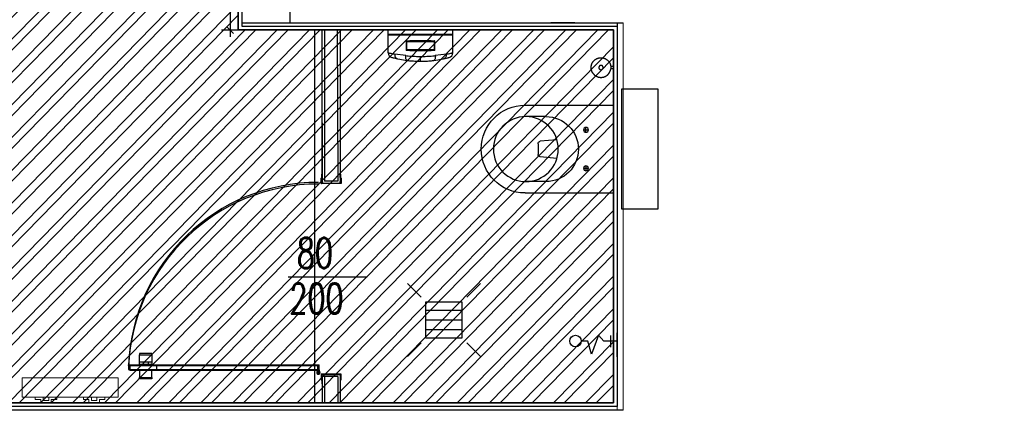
# Model space of a CAD drawing. Header units: centimetres. Extents: x -15121 to 30567, y -60641 to 0.
# Tile 163 of 256: x 7019 to 7428, y -25089 to -24926. Entities that reach past the tile are written whole.
import ezdxf

# ---------------------------------------------------------------- set-up
doc = ezdxf.new("R2010")
doc.units = ezdxf.units.CM
doc.header["$LTSCALE"] = 60
for name, color, linetype in [('A-----SZ', 8, 'Continuous'), ('AIKA NP', 7, 'Continuous'), ('AIKA podłoga wc pod meble', 8, 'Continuous'), ('AIKA sanitariaty', 7, 'Continuous'), ('AIKA sufity podwieszane', 8, 'Continuous'), ('AIKA sufity sanitariaty', 7, 'Continuous'), ('AIKA TYNK', 5, 'Continuous'), ('AIKA widoki wymiarowanie', 7, 'Continuous'), ('AIKA widokowe', 7, 'Continuous'), ('AIKA ŚCIANA', 8, 'Continuous')]:
    doc.layers.add(name, color=color, linetype=linetype)
doc.layers.add('IS_Grzejnik', color=15, linetype='Continuous', lineweight=5)
doc.layers.add('opisy', color=1, linetype='Continuous', lineweight=15)
doc.styles.add('RomanS', font='romans.shx')
doc.styles.add('wymiar', font='txt.shx', dxfattribs={"width": 0.6})
doc.dimstyles.new('Dwudziestka', dxfattribs={"dimtxt": 7, "dimasz": 0.7, "dimexe": 5, "dimexo": 0, "dimgap": 2.5, "dimtad": 1, "dimtoh": 1, "dimdec": 3, "dimrnd": 0.5, "dimdsep": 46, "dimtxsty": 'wymiar', "dimblk": 'znacznik', "dimcen": 0, "dimdle": 5, "dimse1": 1, "dimse2": 1, "dimclrd": 256, "dimclre": 256, "dimclrt": 256, "dimadec": 0, "dimazin": 0, "dimtfac": 0.4, "dimtdec": 3, "dimtix": 1, "dimtofl": 0, "dimtmove": 2, "dimatfit": 3, "dimldrblk": 'znacznik', "dimfxl": 1, "dimtolj": 1, "dimarcsym": 0})

# ---------------------------------------------------------------- blocks, each defined once
blk = doc.blocks.new('*X5919')
at = {"color": 0}
for p, q in [((621.16, -2967.99), (636.16, -2967.99)), ((621.16, -2971.99), (636.16, -2971.99)), ((621.16, -2975.99), (636.16, -2975.99))]:
    blk.add_line(p, q, dxfattribs=at)
blk = doc.blocks.new('toaleta top')
at = {"layer": 'AIKA sanitariaty'}
for p, q in [((-18.25, 39.75), (-18.25, 3)), ((-13.5, 31.08), (-13.5, 39.45)), ((13.5, 31.08), (13.5, 39.45)), ((18.25, 39.75), (18.25, 3)), ((-3.85, 26.52), (-3.22, 33.48)), ((-2.22, 34.39), (2.22, 34.39)), ((3.85, 26.52), (3.22, 33.48)), ((-7, 14.44), (-9, 14.44)), ((-8, 15.44), (-8, 13.44)), ((7, 14.44), (9, 14.44)), ((8, 15.44), (8, 13.44)), ((-18.25, 3), (18.25, 3)), ((25, -0.5), (-25, -0.5)), ((-25, -0.5), (-25, -15.5)), ((25, -15.5), (25, -0.5)), ((-25, -15.5), (25, -15.5))]:
    blk.add_line(p, q, dxfattribs=at)
for centre, radius in [((0, 39.45), 13.5), ((-8, 14.44), 1), ((8, 14.44), 1)]:
    blk.add_circle(centre, radius, dxfattribs=at)
for centre, radius, start, end in [((0, 39.75), 18.25, 0, 180), ((-2.22, 33.39), 1, 90, 174.822), ((2.22, 33.39), 1, 5.178, 90), ((0, 31.08), 13.5, 180, 0)]:
    blk.add_arc(centre, radius, start, end, dxfattribs=at)
blk = doc.blocks.new('sl dozownik papieru rzut')
at = {"layer": 'AIKA sanitariaty'}
for p, q in [((13.4, 0), (-13.4, 0)), ((-13.4, -1.95), (-13.4, 0)), ((13.4, -1.95), (13.4, 0)), ((13.4, -1.95), (-13.4, -1.95)), ((-13.4, -2.05), (13.4, -2.05)), ((-13.4, -9.49), (-13.4, -2.05)), ((-13.35, -2), (13.35, -2)), ((13.4, -9.49), (13.4, -2.05)), ((-6, -4.65), (-6, -8.35)), ((-5.85, -4.5), (-4.39, -4.5)), ((-5.7, -8.05), (-5.7, -4.95)), ((-5.55, -4.8), (5.58, -4.8)), ((4.39, -4.5), (-4.39, -4.5)), ((4.39, -4.5), (5.85, -4.5)), ((5.7, -4.95), (5.7, -8.05)), ((6, -8.35), (6, -4.65)), ((-6.13, -10.69), (-10.73, -10.04)), ((-9.5, -12.01), (-5.51, -12.67)), ((-4.39, -8.5), (-5.85, -8.5)), ((5.55, -8.2), (-5.55, -8.2)), ((-4.39, -8.5), (4.39, -8.5)), ((0, -13), (0, -11)), ((5.85, -8.5), (4.39, -8.5)), ((5.51, -12.67), (9.5, -12.01)), ((10.73, -10.04), (6.13, -10.69))]:
    blk.add_line(p, q, dxfattribs=at)
for centre, radius, start, end in [((-13.35, -1.95), 0.05, 180, 270), ((-13.35, -2.05), 0.05, 90, 180), ((13.35, -1.95), 0.05, 270, 0), ((13.35, -2.05), 0.05, 0, 90), ((-5.85, -4.65), 0.15, 90, 180), ((-5.55, -4.95), 0.15, 90, 180), ((-5.55, -8.05), 0.15, 180, 270), ((5.55, -4.95), 0.15, 0, 90), ((5.55, -8.05), 0.15, 270, 0), ((5.85, -4.65), 0.15, 0, 90), ((-11.4, -9.49), 2, 180, 254.9453), ((-5.85, -8.35), 0.15, 180, 270), ((5.85, -8.35), 0.15, 270, 0), ((11.4, -9.49), 2, 285.0547, 0)]:
    blk.add_arc(centre, radius, start, end, dxfattribs=at)
for points, knots in [([(-13.4, -9.49), (-13.4, -9.49), (-13.32, -9.51), (-12.98, -9.59), (-12.73, -9.64), (-12.12, -9.77), (-11.78, -9.84), (-11.18, -9.96), (-10.96, -10), (-10.73, -10.04)], [719.365815, 719.365815, 719.365815, 719.365815, 741.542046, 741.542046, 763.718271, 763.718271, 782.93566, 782.93566, 792.832229, 792.832229, 792.832229, 792.832229]), ([(-11.92, -11.42), (-11.92, -11.42), (-11.84, -11.45), (-11.55, -11.52), (-11.32, -11.58), (-10.78, -11.72), (-10.47, -11.79), (-9.94, -11.91), (-9.74, -11.96), (-9.53, -12)], [719.365815, 719.365815, 719.365815, 719.365815, 741.542046, 741.542046, 763.718271, 763.718271, 782.93566, 782.93566, 793.101387, 793.101387, 793.101387, 793.101387]), ([(-10.73, -10.04), (-10.73, -10.04), (-10.73, -10.04), (-10.73, -10.05), (-10.73, -10.05), (-10.73, -10.07), (-10.73, -10.07), (-10.73, -10.09), (-10.73, -10.11), (-10.74, -10.14), (-10.74, -10.17), (-10.74, -10.25), (-10.73, -10.3), (-10.73, -10.45), (-10.71, -10.55), (-10.66, -10.85), (-10.59, -11.03), (-10.4, -11.41), (-10.26, -11.59), (-9.92, -11.86), (-9.73, -11.96), (-9.53, -12)], [-0.008999, -0.008999, -0.008999, -0.008999, 0, 0, 0.195131, 0.195131, 0.390205, 0.390205, 0.780355, 0.780355, 1.560665, 1.560665, 3.121408, 3.121408, 6.243965, 6.243965, 12.498055, 12.498055, 20.307105, 20.307105, 28.11533, 28.11533, 28.11533, 28.11533]), ([(-9.53, -12), (-9.53, -12), (-9.52, -12), (-9.52, -12), (-9.51, -12), (-9.51, -12), (-9.5, -12.01), (-9.5, -12.01), (-9.5, -12.01), (-9.5, -12.01)], [125.169211, 125.169211, 125.169211, 125.169211, 125.262842, 125.262842, 125.558179, 125.558179, 125.889339, 125.889339, 126.290447, 126.290447, 126.290447, 126.290447]), ([(-5.51, -12.67), (-5.63, -12.65), (-5.73, -12.58), (-5.92, -12.35), (-6, -12.19), (-6.11, -11.81), (-6.14, -11.61), (-6.17, -11.16), (-6.16, -10.93), (-6.13, -10.69), (-6.13, -10.69), (-6.13, -10.69)], [0, 0, 0, 0, 7.811334, 7.811334, 15.623566, 15.623566, 22.812435, 22.812435, 29.999926, 29.999926, 30.008028, 30.008028, 30.008028, 30.008028]), ([(-6.13, -10.69), (-5.79, -10.72), (-5.45, -10.76), (-4.32, -10.85), (-3.52, -10.9), (-2.07, -10.97), (-1.42, -10.99), (-0.51, -11), (-0.26, -11), (0, -11)], [665.068332, 665.068332, 665.068332, 665.068332, 674.873359, 674.873359, 696.15174, 696.15174, 712.840829, 712.840829, 719.36757, 719.36757, 719.36757, 719.36757]), ([(0, -11), (0.44, -11), (0.87, -11), (1.74, -10.98), (2.17, -10.96), (3.02, -10.93), (3.45, -10.9), (4.28, -10.85), (4.69, -10.82), (5.45, -10.76), (5.79, -10.72), (6.13, -10.69)], [719.36757, 719.36757, 719.36757, 719.36757, 730.491124, 730.491124, 741.614678, 741.614678, 752.738229, 752.738229, 763.861781, 763.861781, 773.666807, 773.666807, 773.666807, 773.666807]), ([(6.13, -10.69), (6.13, -10.69), (6.13, -10.69), (6.13, -10.7), (6.13, -10.7), (6.14, -10.72), (6.14, -10.73), (6.14, -10.75), (6.14, -10.76), (6.14, -10.81), (6.15, -10.84), (6.15, -10.93), (6.16, -10.98), (6.16, -11.16), (6.16, -11.27), (6.14, -11.61), (6.11, -11.81), (6, -12.19), (5.92, -12.35), (5.73, -12.58), (5.63, -12.65), (5.51, -12.67)], [-0.008087, -0.008087, -0.008087, -0.008087, 0, 0, 0.223897, 0.223897, 0.447699, 0.447699, 0.895311, 0.895311, 1.790581, 1.790581, 3.581414, 3.581414, 7.165142, 7.165142, 14.347918, 14.347918, 22.153528, 22.153528, 29.958241, 29.958241, 29.958241, 29.958241]), ([(9.5, -12.01), (9.5, -12.01), (9.5, -12.01), (9.51, -12), (9.51, -12), (9.52, -12), (9.52, -12), (9.53, -12)], [0, 0, 0, 0, 0.4713843, 0.4713843, 0.7522977, 0.7522977, 0.8768388, 0.8768388, 0.8768388, 0.8768388]), ([(10.73, -10.04), (10.73, -10.04), (10.73, -10.04), (10.74, -10.25), (10.73, -10.45), (10.66, -10.85), (10.59, -11.03), (10.4, -11.41), (10.26, -11.59), (9.92, -11.86), (9.73, -11.96), (9.53, -12)], [-0.008936, -0.008936, -0.008936, -0.008936, 0, 0, 6.258249, 6.258249, 12.51788, 12.51788, 20.330205, 20.330205, 28.1424, 28.1424, 28.1424, 28.1424]), ([(9.53, -12), (9.81, -11.94), (10.07, -11.88), (10.69, -11.74), (11, -11.66), (11.38, -11.57), (11.49, -11.54), (11.68, -11.49), (11.75, -11.47), (11.88, -11.44), (11.92, -11.42), (11.92, -11.42)], [645.629, 645.629, 645.629, 645.629, 659.198751, 659.198751, 681.041661, 681.041661, 692.345192, 692.345192, 703.648717, 703.648717, 719.365815, 719.365815, 719.365815, 719.365815]), ([(10.73, -10.04), (11.04, -9.98), (11.33, -9.93), (12.01, -9.8), (12.37, -9.72), (12.8, -9.63), (12.92, -9.6), (13.13, -9.55), (13.21, -9.54), (13.36, -9.5), (13.4, -9.49), (13.4, -9.49)], [645.89816, 645.89816, 645.89816, 645.89816, 659.198751, 659.198751, 681.041661, 681.041661, 692.345192, 692.345192, 703.648717, 703.648717, 719.365815, 719.365815, 719.365815, 719.365815]), ([(-5.51, -12.67), (-5.51, -12.67), (-5.51, -12.67), (-5.5, -12.67), (-5.5, -12.67), (-5.5, -12.67)], [25.154736, 25.154736, 25.154736, 25.154736, 25.2068571, 25.2068571, 25.5412471, 25.5412471, 25.5412471, 25.5412471]), ([(-5.5, -12.67), (-5.18, -12.71), (-4.86, -12.74), (-3.85, -12.84), (-3.14, -12.9), (-1.84, -12.97), (-1.26, -12.99), (-0.45, -13), (-0.23, -13), (0, -13)], [664.576978, 664.576978, 664.576978, 664.576978, 674.873359, 674.873359, 696.15174, 696.15174, 712.840829, 712.840829, 719.36757, 719.36757, 719.36757, 719.36757]), ([(0, -13), (0.39, -13), (0.78, -13), (1.55, -12.98), (1.93, -12.96), (2.69, -12.92), (3.07, -12.9), (3.81, -12.84), (4.17, -12.81), (4.86, -12.74), (5.18, -12.71), (5.5, -12.67)], [719.36757, 719.36757, 719.36757, 719.36757, 730.491124, 730.491124, 741.614678, 741.614678, 752.738229, 752.738229, 763.861781, 763.861781, 774.158161, 774.158161, 774.158161, 774.158161]), ([(5.5, -12.67), (5.5, -12.67), (5.5, -12.67), (5.51, -12.67), (5.51, -12.67), (5.51, -12.67)], [0, 0, 0, 0, 0.3582778, 0.3582778, 0.4217256, 0.4217256, 0.4217256, 0.4217256])]:
    blk.add_open_spline(points, degree=3, knots=knots, dxfattribs=at)
blk = doc.blocks.new('sl szczotka rzut')
at = {"layer": 'AIKA sanitariaty', "transparency": 33554610}
for p, q in [((22238.01, -28535.25), (22238.01, -28534.12)), ((22239.01, -28535.25), (22238.01, -28535.25)), ((22239.01, -28535.25), (22239.01, -28534.12))]:
    blk.add_line(p, q, dxfattribs=at)
for points in [[(22235.26, -28527.56), (22235.16, -28527.72), (22235.07, -28527.86), (22234.99, -28527.98), (22234.93, -28528.09), (22234.88, -28528.19), (22234.83, -28528.29), (22234.79, -28528.37), (22234.76, -28528.45), (22234.73, -28528.52), (22234.7, -28528.6), (22234.67, -28528.67), (22234.65, -28528.73), (22234.62, -28528.8), (22234.6, -28528.87), (22234.58, -28528.93), (22234.56, -28529), (22234.55, -28529.06), (22234.53, -28529.13), (22234.52, -28529.19), (22234.5, -28529.26), (22234.49, -28529.32), (22234.48, -28529.39), (22234.47, -28529.45), (22234.46, -28529.52), (22234.45, -28529.59), (22234.45, -28529.65), (22234.44, -28529.72), (22234.43, -28529.79), (22234.43, -28529.85), (22234.43, -28529.92), (22234.43, -28529.99), (22234.43, -28530.05), (22234.43, -28530.12), (22234.43, -28530.19), (22234.43, -28530.25), (22234.43, -28530.32), (22234.44, -28530.39), (22234.45, -28530.45), (22234.45, -28530.52), (22234.46, -28530.59), (22234.47, -28530.65), (22234.48, -28530.72), (22234.49, -28530.79), (22234.5, -28530.85), (22234.52, -28530.92), (22234.53, -28530.98), (22234.55, -28531.05), (22234.56, -28531.11), (22234.58, -28531.18), (22234.6, -28531.24), (22234.62, -28531.3), (22234.64, -28531.37), (22234.66, -28531.43), (22234.69, -28531.49), (22234.71, -28531.56), (22234.74, -28531.62), (22234.76, -28531.68), (22234.79, -28531.74), (22234.82, -28531.8), (22234.85, -28531.86), (22234.88, -28531.92), (22234.91, -28531.98), (22234.94, -28532.04), (22234.97, -28532.1), (22235.01, -28532.16), (22235.04, -28532.21), (22235.08, -28532.27), (22235.11, -28532.33), (22235.15, -28532.38), (22235.19, -28532.44), (22235.23, -28532.49), (22235.27, -28532.54), (22235.31, -28532.6), (22235.35, -28532.65), (22235.4, -28532.7), (22235.44, -28532.75), (22235.48, -28532.8), (22235.53, -28532.85), (22235.58, -28532.9), (22235.62, -28532.94), (22235.67, -28532.99), (22235.72, -28533.04), (22235.77, -28533.08), (22235.82, -28533.13), (22235.87, -28533.17), (22235.92, -28533.21), (22235.97, -28533.26), (22236.03, -28533.3), (22236.08, -28533.34), (22236.13, -28533.38), (22236.19, -28533.42), (22236.24, -28533.45), (22236.3, -28533.49), (22236.36, -28533.53), (22236.41, -28533.56), (22236.47, -28533.59), (22236.53, -28533.63), (22236.59, -28533.66), (22236.65, -28533.69), (22236.71, -28533.72), (22236.78, -28533.75), (22236.84, -28533.78), (22236.92, -28533.81), (22236.99, -28533.85), (22237.07, -28533.88), (22237.16, -28533.91), (22237.26, -28533.94), (22237.37, -28533.97), (22237.49, -28534.01), (22237.63, -28534.04), (22237.79, -28534.08), (22237.98, -28534.12)], [(22235.26, -28527.56), (22235.39, -28527.42), (22235.5, -28527.29), (22235.6, -28527.19), (22235.69, -28527.1), (22235.78, -28527.02), (22235.85, -28526.95), (22235.92, -28526.89), (22235.99, -28526.84), (22236.06, -28526.79), (22236.12, -28526.74), (22236.18, -28526.7), (22236.24, -28526.66), (22236.3, -28526.62), (22236.35, -28526.58), (22236.41, -28526.55), (22236.47, -28526.51), (22236.53, -28526.48), (22236.59, -28526.45), (22236.65, -28526.42), (22236.71, -28526.39), (22236.77, -28526.36), (22236.83, -28526.33), (22236.89, -28526.3), (22236.95, -28526.28), (22237.01, -28526.25), (22237.07, -28526.23), (22237.14, -28526.2), (22237.2, -28526.18), (22237.26, -28526.16), (22237.33, -28526.14), (22237.39, -28526.12), (22237.46, -28526.1), (22237.52, -28526.09), (22237.59, -28526.07), (22237.65, -28526.06), (22237.72, -28526.04), (22237.78, -28526.03), (22237.85, -28526.02), (22237.91, -28526.01), (22237.98, -28526), (22238.05, -28525.99), (22238.11, -28525.98), (22238.18, -28525.98), (22238.25, -28525.97), (22238.31, -28525.97), (22238.38, -28525.97), (22238.45, -28525.97), (22238.51, -28525.97), (22238.58, -28525.97), (22238.65, -28525.97), (22238.71, -28525.97), (22238.78, -28525.97), (22238.85, -28525.98), (22238.91, -28525.98), (22238.98, -28525.99), (22239.05, -28526), (22239.11, -28526.01), (22239.18, -28526.02), (22239.25, -28526.03), (22239.31, -28526.04), (22239.38, -28526.06), (22239.44, -28526.07), (22239.51, -28526.09), (22239.57, -28526.1), (22239.64, -28526.12), (22239.7, -28526.14), (22239.76, -28526.16), (22239.83, -28526.18), (22239.89, -28526.2), (22239.95, -28526.23), (22240.02, -28526.25), (22240.08, -28526.28), (22240.14, -28526.3), (22240.2, -28526.33), (22240.26, -28526.36), (22240.32, -28526.39), (22240.38, -28526.42), (22240.44, -28526.45), (22240.5, -28526.48), (22240.56, -28526.51), (22240.62, -28526.55), (22240.67, -28526.58), (22240.73, -28526.62), (22240.79, -28526.65), (22240.84, -28526.69), (22240.9, -28526.73), (22240.95, -28526.77), (22241, -28526.81), (22241.06, -28526.85), (22241.11, -28526.89), (22241.16, -28526.94), (22241.21, -28526.98), (22241.26, -28527.02), (22241.31, -28527.07), (22241.36, -28527.12), (22241.41, -28527.16), (22241.45, -28527.21), (22241.5, -28527.26), (22241.54, -28527.31), (22241.59, -28527.36), (22241.63, -28527.41), (22241.67, -28527.46), (22241.72, -28527.51), (22241.76, -28527.56), (22241.8, -28527.62), (22241.84, -28527.67), (22241.88, -28527.73), (22241.91, -28527.78), (22241.95, -28527.84), (22241.99, -28527.89), (22242.02, -28527.95), (22242.05, -28528.01), (22242.09, -28528.07), (22242.12, -28528.13), (22242.15, -28528.19), (22242.18, -28528.25), (22242.21, -28528.31), (22242.24, -28528.37), (22242.27, -28528.43), (22242.29, -28528.49), (22242.32, -28528.55), (22242.34, -28528.61), (22242.36, -28528.68), (22242.39, -28528.74), (22242.41, -28528.8), (22242.43, -28528.87), (22242.45, -28528.93), (22242.46, -28529), (22242.48, -28529.06), (22242.5, -28529.13), (22242.51, -28529.19), (22242.52, -28529.26), (22242.54, -28529.32), (22242.55, -28529.39), (22242.56, -28529.45), (22242.57, -28529.52), (22242.58, -28529.59), (22242.58, -28529.65), (22242.59, -28529.72), (22242.59, -28529.79), (22242.6, -28529.85), (22242.6, -28529.92), (22242.6, -28529.99), (22242.6, -28530.05), (22242.6, -28530.12), (22242.6, -28530.19), (22242.6, -28530.25), (22242.59, -28530.32), (22242.59, -28530.39), (22242.58, -28530.45), (22242.58, -28530.52), (22242.57, -28530.59), (22242.56, -28530.65), (22242.55, -28530.72), (22242.54, -28530.79), (22242.52, -28530.85), (22242.51, -28530.92), (22242.5, -28530.98), (22242.48, -28531.05), (22242.46, -28531.11), (22242.45, -28531.18), (22242.43, -28531.24), (22242.41, -28531.3), (22242.39, -28531.37), (22242.36, -28531.43), (22242.34, -28531.49), (22242.32, -28531.56), (22242.29, -28531.62), (22242.27, -28531.68), (22242.24, -28531.74), (22242.21, -28531.8), (22242.18, -28531.86), (22242.15, -28531.92), (22242.12, -28531.98), (22242.09, -28532.04), (22242.05, -28532.1), (22242.02, -28532.16), (22241.99, -28532.21), (22241.95, -28532.27), (22241.91, -28532.33), (22241.88, -28532.38), (22241.84, -28532.44), (22241.8, -28532.49), (22241.76, -28532.54), (22241.72, -28532.6), (22241.67, -28532.65), (22241.63, -28532.7), (22241.59, -28532.75), (22241.54, -28532.8), (22241.5, -28532.85), (22241.45, -28532.9), (22241.41, -28532.94), (22241.36, -28532.99), (22241.31, -28533.04), (22241.26, -28533.08), (22241.21, -28533.13), (22241.16, -28533.17), (22241.11, -28533.21), (22241.06, -28533.26), (22241, -28533.3), (22240.95, -28533.34), (22240.9, -28533.38), (22240.84, -28533.42), (22240.79, -28533.45), (22240.73, -28533.49), (22240.67, -28533.53), (22240.62, -28533.56), (22240.56, -28533.59), (22240.5, -28533.63), (22240.44, -28533.66), (22240.38, -28533.69), (22240.32, -28533.72), (22240.26, -28533.75), (22240.2, -28533.78), (22240.14, -28533.8), (22240.08, -28533.83), (22240.02, -28533.86), (22239.95, -28533.88), (22239.89, -28533.9), (22239.83, -28533.93), (22239.76, -28533.95), (22239.7, -28533.97), (22239.64, -28533.99), (22239.57, -28534), (22239.51, -28534.02), (22239.44, -28534.04), (22239.38, -28534.05), (22239.32, -28534.06), (22239.27, -28534.07), (22239.22, -28534.09), (22239.17, -28534.09), (22239.13, -28534.1), (22239.1, -28534.11), (22239.07, -28534.11), (22239.05, -28534.11), (22239.03, -28534.12), (22239.01, -28534.12), (22238.99, -28534.12), (22238.97, -28534.12), (22238.94, -28534.12), (22238.9, -28534.13), (22238.86, -28534.13), (22238.81, -28534.13), (22238.75, -28534.13), (22238.69, -28534.14), (22238.62, -28534.14), (22238.55, -28534.14), (22238.47, -28534.14), (22238.39, -28534.14), (22238.31, -28534.13), (22238.23, -28534.13), (22238.16, -28534.13), (22238.1, -28534.12), (22238.04, -28534.12), (22238, -28534.12), (22237.98, -28534.12)]]:
    blk.add_lwpolyline(points, dxfattribs=at)
blk.add_lwpolyline([(22239.38, -28530.29), (22239.39, -28530.27), (22239.39, -28530.26), (22239.39, -28530.24), (22239.39, -28530.23), (22239.4, -28530.21), (22239.4, -28530.2), (22239.4, -28530.19), (22239.4, -28530.17), (22239.41, -28530.16), (22239.41, -28530.14), (22239.41, -28530.13), (22239.41, -28530.11), (22239.41, -28530.1), (22239.41, -28530.08), (22239.41, -28530.07), (22239.41, -28530.05), (22239.41, -28530.04), (22239.41, -28530.02), (22239.41, -28530.01), (22239.41, -28530), (22239.41, -28529.98), (22239.41, -28529.97), (22239.41, -28529.95), (22239.4, -28529.94), (22239.4, -28529.92), (22239.4, -28529.91), (22239.4, -28529.89), (22239.39, -28529.88), (22239.39, -28529.86), (22239.39, -28529.85), (22239.39, -28529.84), (22239.38, -28529.82), (22239.38, -28529.81), (22239.37, -28529.79), (22239.37, -28529.78), (22239.36, -28529.77), (22239.36, -28529.75), (22239.35, -28529.74), (22239.35, -28529.72), (22239.34, -28529.71), (22239.34, -28529.7), (22239.33, -28529.68), (22239.33, -28529.67), (22239.32, -28529.66), (22239.31, -28529.64), (22239.31, -28529.63), (22239.3, -28529.62), (22239.29, -28529.6), (22239.28, -28529.59), (22239.28, -28529.58), (22239.27, -28529.57), (22239.26, -28529.55), (22239.25, -28529.54), (22239.24, -28529.53), (22239.24, -28529.52), (22239.23, -28529.51), (22239.22, -28529.5), (22239.21, -28529.48), (22239.2, -28529.47), (22239.19, -28529.46), (22239.18, -28529.45), (22239.17, -28529.44), (22239.16, -28529.43), (22239.15, -28529.42), (22239.14, -28529.41), (22239.13, -28529.4), (22239.12, -28529.39), (22239.11, -28529.38), (22239.1, -28529.37), (22239.08, -28529.36), (22239.07, -28529.35), (22239.06, -28529.34), (22239.05, -28529.33), (22239.04, -28529.32), (22239.03, -28529.32), (22239.01, -28529.31), (22239, -28529.3), (22238.99, -28529.29), (22238.98, -28529.28), (22238.96, -28529.28), (22238.95, -28529.27), (22238.94, -28529.26), (22238.92, -28529.25), (22238.91, -28529.25), (22238.9, -28529.24), (22238.88, -28529.24), (22238.87, -28529.23), (22238.86, -28529.22), (22238.84, -28529.22), (22238.83, -28529.21), (22238.82, -28529.21), (22238.8, -28529.2), (22238.79, -28529.2), (22238.77, -28529.19), (22238.76, -28529.19), (22238.75, -28529.19), (22238.73, -28529.18), (22238.72, -28529.18), (22238.7, -28529.18), (22238.69, -28529.17), (22238.67, -28529.17), (22238.66, -28529.17), (22238.65, -28529.17), (22238.63, -28529.16), (22238.62, -28529.16), (22238.6, -28529.16), (22238.59, -28529.16), (22238.57, -28529.16), (22238.56, -28529.16), (22238.54, -28529.16), (22238.53, -28529.16), (22238.51, -28529.16), (22238.5, -28529.16), (22238.48, -28529.16), (22238.47, -28529.16), (22238.46, -28529.16), (22238.44, -28529.16), (22238.43, -28529.16), (22238.41, -28529.16), (22238.4, -28529.16), (22238.38, -28529.17), (22238.37, -28529.17), (22238.35, -28529.17), (22238.34, -28529.17), (22238.32, -28529.18), (22238.31, -28529.18), (22238.3, -28529.18), (22238.28, -28529.19), (22238.27, -28529.19), (22238.25, -28529.19), (22238.24, -28529.2), (22238.23, -28529.2), (22238.21, -28529.21), (22238.2, -28529.21), (22238.18, -28529.22), (22238.17, -28529.22), (22238.16, -28529.23), (22238.14, -28529.24), (22238.13, -28529.24), (22238.12, -28529.25), (22238.1, -28529.25), (22238.09, -28529.26), (22238.08, -28529.27), (22238.07, -28529.28), (22238.05, -28529.28), (22238.04, -28529.29), (22238.03, -28529.3), (22238.02, -28529.31), (22238, -28529.32), (22237.99, -28529.32), (22237.98, -28529.33), (22237.97, -28529.34), (22237.96, -28529.35), (22237.94, -28529.36), (22237.93, -28529.37), (22237.92, -28529.38), (22237.91, -28529.39), (22237.9, -28529.4), (22237.89, -28529.41), (22237.88, -28529.42), (22237.87, -28529.43), (22237.86, -28529.44), (22237.85, -28529.45), (22237.84, -28529.46), (22237.83, -28529.47), (22237.82, -28529.48), (22237.81, -28529.5), (22237.8, -28529.51), (22237.79, -28529.52), (22237.78, -28529.53), (22237.78, -28529.54), (22237.77, -28529.55), (22237.76, -28529.57), (22237.75, -28529.58), (22237.74, -28529.59), (22237.74, -28529.6), (22237.73, -28529.62), (22237.72, -28529.63), (22237.72, -28529.64), (22237.71, -28529.66), (22237.7, -28529.67), (22237.7, -28529.68), (22237.69, -28529.7), (22237.68, -28529.71), (22237.68, -28529.72), (22237.67, -28529.74), (22237.67, -28529.75), (22237.66, -28529.77), (22237.66, -28529.78), (22237.65, -28529.79), (22237.65, -28529.81), (22237.65, -28529.82), (22237.64, -28529.84), (22237.64, -28529.85), (22237.64, -28529.86), (22237.63, -28529.88), (22237.63, -28529.89), (22237.63, -28529.91), (22237.63, -28529.92), (22237.62, -28529.94), (22237.62, -28529.95), (22237.62, -28529.97), (22237.62, -28529.98), (22237.62, -28530), (22237.62, -28530.01), (22237.62, -28530.02), (22237.62, -28530.04), (22237.62, -28530.05), (22237.62, -28530.07), (22237.62, -28530.08), (22237.62, -28530.1), (22237.62, -28530.11), (22237.62, -28530.13), (22237.62, -28530.14), (22237.62, -28530.16), (22237.62, -28530.17), (22237.63, -28530.19), (22237.63, -28530.2), (22237.63, -28530.21), (22237.63, -28530.23), (22237.64, -28530.24), (22237.64, -28530.26), (22237.64, -28530.27), (22237.65, -28530.29), (22237.65, -28530.3), (22237.65, -28530.31), (22237.66, -28530.33), (22237.66, -28530.34), (22237.67, -28530.36), (22237.67, -28530.37), (22237.68, -28530.38), (22237.68, -28530.4), (22237.69, -28530.41), (22237.7, -28530.42), (22237.7, -28530.44), (22237.71, -28530.45), (22237.72, -28530.46), (22237.72, -28530.48), (22237.73, -28530.49), (22237.74, -28530.5), (22237.74, -28530.52), (22237.75, -28530.53), (22237.76, -28530.54), (22237.77, -28530.55), (22237.78, -28530.56), (22237.78, -28530.58), (22237.79, -28530.59), (22237.8, -28530.6), (22237.81, -28530.61), (22237.82, -28530.62), (22237.83, -28530.63), (22237.84, -28530.65), (22237.85, -28530.66), (22237.86, -28530.67), (22237.87, -28530.68), (22237.88, -28530.69), (22237.89, -28530.7), (22237.9, -28530.71), (22237.91, -28530.72), (22237.92, -28530.73), (22237.93, -28530.74), (22237.94, -28530.75), (22237.96, -28530.76), (22237.97, -28530.77), (22237.98, -28530.78), (22237.99, -28530.78), (22238, -28530.79), (22238.02, -28530.8), (22238.03, -28530.81), (22238.04, -28530.82), (22238.05, -28530.82), (22238.07, -28530.83), (22238.08, -28530.84), (22238.09, -28530.85), (22238.1, -28530.85), (22238.12, -28530.86), (22238.13, -28530.87), (22238.14, -28530.87), (22238.16, -28530.88), (22238.17, -28530.88), (22238.18, -28530.89), (22238.2, -28530.89), (22238.21, -28530.9), (22238.23, -28530.9), (22238.24, -28530.91), (22238.25, -28530.91), (22238.27, -28530.92), (22238.28, -28530.92), (22238.3, -28530.92), (22238.31, -28530.93), (22238.32, -28530.93), (22238.34, -28530.93), (22238.35, -28530.94), (22238.37, -28530.94), (22238.38, -28530.94), (22238.4, -28530.94), (22238.41, -28530.95), (22238.43, -28530.95), (22238.44, -28530.95), (22238.46, -28530.95), (22238.47, -28530.95), (22238.48, -28530.95), (22238.5, -28530.95), (22238.51, -28530.95), (22238.53, -28530.95), (22238.54, -28530.95), (22238.56, -28530.95), (22238.57, -28530.95), (22238.59, -28530.95), (22238.6, -28530.95), (22238.62, -28530.95), (22238.63, -28530.94), (22238.65, -28530.94), (22238.66, -28530.94), (22238.67, -28530.94), (22238.69, -28530.93), (22238.7, -28530.93), (22238.72, -28530.93), (22238.73, -28530.92), (22238.75, -28530.92), (22238.76, -28530.92), (22238.77, -28530.91), (22238.79, -28530.91), (22238.8, -28530.9), (22238.82, -28530.9), (22238.83, -28530.89), (22238.84, -28530.89), (22238.86, -28530.88), (22238.87, -28530.88), (22238.88, -28530.87), (22238.9, -28530.87), (22238.91, -28530.86), (22238.92, -28530.85), (22238.94, -28530.85), (22238.95, -28530.84), (22238.96, -28530.83), (22238.98, -28530.82), (22238.99, -28530.82), (22239, -28530.81), (22239.01, -28530.8), (22239.03, -28530.79), (22239.04, -28530.78), (22239.05, -28530.78), (22239.06, -28530.77), (22239.07, -28530.76), (22239.08, -28530.75), (22239.1, -28530.74), (22239.11, -28530.73), (22239.12, -28530.72), (22239.13, -28530.71), (22239.14, -28530.7), (22239.15, -28530.69), (22239.16, -28530.68), (22239.17, -28530.67), (22239.18, -28530.66), (22239.19, -28530.65), (22239.2, -28530.63), (22239.21, -28530.62), (22239.22, -28530.61), (22239.23, -28530.6), (22239.24, -28530.59), (22239.24, -28530.58), (22239.25, -28530.56), (22239.26, -28530.55), (22239.27, -28530.54), (22239.28, -28530.53), (22239.28, -28530.52), (22239.29, -28530.5), (22239.3, -28530.49), (22239.31, -28530.48), (22239.31, -28530.46), (22239.32, -28530.45), (22239.33, -28530.44), (22239.33, -28530.42), (22239.34, -28530.41), (22239.34, -28530.4), (22239.35, -28530.38), (22239.35, -28530.37), (22239.36, -28530.36), (22239.36, -28530.34), (22239.37, -28530.33), (22239.37, -28530.31), (22239.38, -28530.3)], close=True, dxfattribs=at)
blk = doc.blocks.new('znacznik')
at = {"color": 0}
for points in [[(-4, 0), (4, 0)], [(0, -5), (0, 5)]]:
    blk.add_lwpolyline(points, dxfattribs=at)
at = {"color": 1}
blk.add_lwpolyline([(-2.12, -2.12), (2.12, 2.12)], dxfattribs=at)
blk = doc.blocks.new('*D6288')
at = {"layer": 'AIKA widoki wymiarowanie', "lineweight": -2, "transparency": 16777216}
blk.add_line((7106.5, -24865.07), (7106.5, -24929.78), dxfattribs=at)
at = {"layer": 'Defpoints', "color": 0, "transparency": 16777216}
for p in [(7128.43, -24864.37), (7106.5, -24930.48), (7109.93, -24930.48)]:
    blk.add_point(p, dxfattribs=at)
at = {"layer": 'AIKA widoki wymiarowanie', "lineweight": -2, "transparency": 16777216, "xscale": 0.7, "yscale": 0.7, "zscale": 0.7}
for p, rotation in [((7106.5, -24864.37), 90), ((7106.5, -24930.48), 270)]:
    blk.add_blockref('znacznik', p, dxfattribs=dict(at, rotation=rotation))
at = {"layer": 'AIKA widoki wymiarowanie', "transparency": 16777216, "insert": (7100.5, -24897.43), "char_height": 7, "attachment_point": 5, "rotation": 90, "style": 'wymiar'}
blk.add_mtext('\\A1;66', dxfattribs=at)

msp = doc.modelspace()

# ---------------------------------------------------------------- hatches: boundary and pattern name
at = {"layer": 'AIKA sufity podwieszane', "transparency": 33554610}
h = msp.add_hatch(dxfattribs=at)
h.set_pattern_fill('ANSI32', color=8, angle=0.6)
h.set_pattern_definition([(45.6, (2171.079, 1566.11), (-6.8053523, 6.6642933), []), (45.6, (2175.569, 1566.157), (-6.8053523, 6.6642933), [])])
h.paths.add_polyline_path([(7128.4286, -24661.4802), (6820.9287, -24661.4899), (6820.9287, -25085.4802), (7265.9286, -25085.4802), (7265.9286, -24930.4802), (7109.9286, -24930.4802), (7109.9286, -24864.3728), (7128.4286, -24864.3728)])

# ---------------------------------------------------------------- linework, layer by layer
at = {"layer": 'A-----SZ'}
for p, q in [((7232.1243, -24927.4802, 324.1381), (7256.1243, -24927.4802, 324.1381)), ((7232.1243, -24927.4802, 324.1381), (7256.1243, -24927.4802, 324.1381)), ((7249.8498, -24927.4802), (7239.8498, -24927.4802)), ((7249.8498, -24927.4802), (7239.8498, -24927.4802))]:
    msp.add_line(p, q, dxfattribs=at)
at = {"layer": 'AIKA NP', "color": 8}
msp.add_lwpolyline([(7131.4286, -24769.4802), (7131.4286, -24865.8728), (7111.4286, -24865.8728), (7111.4286, -24927.4802), (7267.4286, -24927.4802), (7267.4286, -25086.9802)], dxfattribs=at)
at = {"layer": 'AIKA podłoga wc pod meble'}
msp.add_line((7141.7287, -25085.4802), (7141.7287, -24930.4802), dxfattribs=at)
msp.add_line((7141.7287, -25085.4802), (7141.7287, -24930.4802), dxfattribs=at)
msp.add_lwpolyline([(7231.4286, -24641.4802), (7231.4286, -24661.4802), (7146.4286, -24661.4802), (7146.4286, -24672.9802), (7128.4286, -24672.9802), (7128.4286, -24661.4802), (6820.9287, -24661.4802), (6820.9287, -25085.4802), (7265.9286, -25085.4802), (7265.9286, -24930.4802), (7109.9286, -24930.4802), (7109.9286, -24864.3728), (7128.4286, -24864.3728), (7128.4286, -24762.9802), (7146.4286, -24762.9802), (7146.4286, -24900.4802), (7428.4286, -24900.4802), (7428.4286, -24661.4802), (7332.4286, -24661.4802), (7332.4286, -24641.4802)], close=True, dxfattribs=at)
msp.add_lwpolyline([(7231.4286, -24641.4802), (7231.4286, -24661.4802), (7146.4286, -24661.4802), (7146.4286, -24672.9802), (7128.4286, -24672.9802), (7128.4286, -24661.4802), (6820.9287, -24661.4802), (6820.9287, -25085.4802), (7265.9286, -25085.4802), (7265.9286, -24930.4802), (7109.9286, -24930.4802), (7109.9286, -24864.3728), (7128.4286, -24864.3728), (7128.4286, -24762.9802), (7146.4286, -24762.9802), (7146.4286, -24900.4802), (7428.4286, -24900.4802), (7428.4286, -24661.4802), (7332.4286, -24661.4802), (7332.4286, -24641.4802)], close=True, dxfattribs=at)
at = {"layer": 'AIKA sufity sanitariaty', "color": 8}
msp.add_lwpolyline([(6820.9287, -25085.4802), (7265.9286, -25085.4802), (7265.9286, -24930.4802), (7109.9286, -24930.4802), (7109.9286, -24864.3728), (7128.4286, -24864.3728), (7128.4286, -24661.4802), (6820.9287, -24661.4899)], close=True, dxfattribs=at)
at = {"layer": 'AIKA TYNK'}
for p, q in [((7111.4286, -24865.8728), (7111.4286, -24928.9802)), ((7111.4286, -24928.9802), (7267.4286, -24928.9802)), ((7267.4286, -24928.9802), (7267.4286, -25086.9802)), ((7267.4286, -25086.9802), (6819.4287, -25086.9802))]:
    msp.add_line(p, q, dxfattribs=at)
at = {"layer": 'AIKA widokowe'}
for p, q in [((7109.9286, -24864.3728), (7109.9286, -24930.4802)), ((7103.9226, -24930.4802), (7265.9286, -24930.4802)), ((7144.7786, -24992.4802), (7144.7786, -24930.4802)), ((7145.7786, -24930.4802), (7145.7786, -24993.3413)), ((7151.052, -24930.4802), (7151.2786, -24993.3413)), ((7152.2786, -24930.4802), (7152.2786, -24994.2113)), ((7265.9286, -24930.4802), (7265.9286, -25085.4802)), ((7144.7786, -24969.0302), (7144.7786, -24994.2113)), ((7144.6198, -24990.7595), (7144.7002, -24990.3923)), ((7144.8271, -24990.4201), (7144.7523, -24990.7625)), ((7152.3149, -24990.7625), (7152.2401, -24990.4201)), ((7152.3669, -24990.3923), (7152.4473, -24990.7595)), ((7144.3786, -24994.2763), (7144.3786, -24992.0613)), ((7152.6236, -24994.3413), (7144.4436, -24994.3413)), ((7144.5086, -24992.0613), (7144.5086, -24993.6213)), ((7144.5086, -24992.7602), (7144.8786, -24992.7602)), ((7144.8786, -24992.8302), (7144.5086, -24992.8302)), ((7144.5086, -24992.8302), (7144.5086, -24993.3502)), ((7144.5086, -24993.6213), (7144.8786, -24993.6213)), ((7144.8786, -24993.6913), (7144.5086, -24993.6913)), ((7144.5086, -24993.6913), (7144.5086, -24994.2113)), ((7144.5086, -24994.2113), (7152.5586, -24994.2113)), ((7144.6534, -24990.858), (7144.6238, -24990.7946)), ((7144.6586, -24991.7813), (7144.6586, -24990.8813)), ((7144.7523, -24990.7625), (7144.7712, -24990.8029)), ((7144.7886, -24990.8813), (7144.7886, -24991.7813)), ((7144.8786, -24992.7602), (7144.8786, -24992.8302)), ((7144.8786, -24993.6213), (7144.8786, -24993.6913)), ((7151.2786, -24993.3413), (7145.7786, -24993.3413)), ((7152.1886, -24993.6913), (7152.1886, -24993.6213)), ((7152.1886, -24993.6213), (7152.5586, -24993.6213)), ((7152.5586, -24993.6913), (7152.1886, -24993.6913)), ((7152.2786, -24991.7813), (7152.2786, -24990.8813)), ((7152.296, -24990.8029), (7152.3149, -24990.7625)), ((7152.4086, -24990.8813), (7152.4086, -24991.7813)), ((7152.4434, -24990.7946), (7152.4138, -24990.858)), ((7152.5586, -24993.6213), (7152.5586, -24992.0613)), ((7152.5586, -24994.2113), (7152.5586, -24993.6913)), ((7152.6886, -24992.0613), (7152.6886, -24994.2763)), ((7163.4787, -25033.1492), (7130.6584, -25033.1492)), ((7185.9287, -25041.4802), (7180.2919, -25035.8435)), ((7204.9287, -25041.4802), (7210.5654, -25035.8435)), ((7255.2635, -25059.7334), (7252.5501, -25059.7334)), ((7256.771, -25065.156), (7255.2635, -25059.7334)), ((7259.6352, -25057.3234), (7256.771, -25065.156)), ((7261.8964, -25059.7514), (7259.6352, -25057.3234)), ((7267.4286, -25059.7514), (7261.8964, -25059.7514)), ((7264.6452, -25057.4831), (7264.6452, -25062.248)), ((7267.4286, -25066.2669), (7267.4286, -25056.2669)), ((7267.4286, -25066.2669), (7267.4286, -25056.2669)), ((7185.9287, -25060.4802), (7180.2919, -25066.117)), ((7204.9287, -25060.4802), (7210.5654, -25066.117)), ((7073.9536, -25064.9852), (7068.8536, -25064.9852)), ((7068.8536, -25064.9852), (7068.8536, -25065.4852)), ((7073.9536, -25064.9852), (7068.8536, -25064.9852)), ((7068.8536, -25064.9852), (7068.8536, -25065.4852)), ((7068.8536, -25065.4852), (7073.9536, -25065.4852)), ((7068.8536, -25065.4852), (7073.9536, -25065.4852)), ((7068.9036, -25069.9302), (7068.9036, -25065.4852)), ((7068.9036, -25069.9302), (7068.9036, -25065.4852)), ((7073.9036, -25065.4852), (7073.9036, -25069.9302)), ((7073.9036, -25065.4852), (7073.9036, -25069.9302)), ((7073.9536, -25065.4852), (7073.9536, -25064.9852)), ((7073.9536, -25065.4852), (7073.9536, -25064.9852)), ((7143.4036, -25069.7552), (7064.3036, -25069.7552)), ((7143.4036, -25069.7552), (7064.3036, -25069.7552)), ((7143.4036, -25069.7552), (7064.3036, -25069.7552)), ((7064.3036, -25069.7552), (7064.3036, -25071.5552)), ((7064.3036, -25071.5552), (7143.4036, -25071.5552)), ((7064.3036, -25071.5552), (7143.4036, -25071.5552)), ((7064.3036, -25071.5552), (7143.4036, -25071.5552)), ((7064.8036, -25069.9952), (7064.8036, -25071.9752)), ((7064.8036, -25069.9952), (7064.8036, -25071.9752)), ((7064.8686, -25069.9302), (7142.9386, -25069.9302)), ((7064.8686, -25069.9302), (7142.9386, -25069.9302)), ((7142.9386, -25072.0402), (7064.8686, -25072.0402)), ((7142.9386, -25072.0402), (7064.8686, -25072.0402)), ((7073.9036, -25068.5852), (7068.9036, -25068.5852)), ((7073.9036, -25068.5852), (7068.9036, -25068.5852)), ((7073.9036, -25069.4852), (7068.9036, -25069.4852)), ((7073.9036, -25069.4852), (7068.9036, -25069.4852)), ((7068.9036, -25072.0402), (7068.9036, -25074.8852)), ((7068.9036, -25072.0402), (7068.9036, -25074.8852)), ((7070.4036, -25068.5852), (7070.4036, -25069.4852)), ((7070.4036, -25068.5852), (7070.4036, -25069.4852)), ((7072.4036, -25068.5852), (7072.4036, -25069.4852)), ((7072.4036, -25068.5852), (7072.4036, -25069.4852)), ((7073.9036, -25074.8852), (7073.9036, -25072.0402)), ((7073.9036, -25074.8852), (7073.9036, -25072.0402)), ((7075.8386, -25069.9952), (7075.8386, -25071.9752)), ((7075.8386, -25069.9952), (7075.8386, -25071.9752)), ((7142.8036, -25072.3058), (7142.8036, -25072.0402)), ((7142.8036, -25072.0402), (7143.0036, -25072.0402)), ((7142.8036, -25072.3058), (7142.8036, -25072.0402)), ((7142.8036, -25072.0402), (7143.0036, -25072.0402)), ((7143.0036, -25072.2094), (7143.0036, -25069.8302)), ((7143.0036, -25069.8302), (7143.4036, -25069.8302)), ((7143.0036, -25072.2094), (7143.0036, -25069.8302)), ((7143.0036, -25069.8302), (7143.4036, -25069.8302)), ((7143.0036, -25072.0402), (7143.0036, -25069.9302)), ((7143.0036, -25069.9302), (7143.4036, -25069.9302)), ((7143.0036, -25072.0402), (7143.0036, -25069.9302)), ((7143.0036, -25069.9302), (7143.4036, -25069.9302)), ((7143.0036, -25069.9952), (7143.0036, -25071.9752)), ((7143.0036, -25069.9952), (7143.0036, -25071.9752)), ((7143.4036, -25071.5552), (7143.4036, -25069.7552)), ((7143.4036, -25069.8302), (7143.4036, -25071.7102)), ((7143.4036, -25069.8302), (7143.4036, -25071.7102)), ((7143.4036, -25069.9302), (7143.4036, -25072.2094)), ((7143.4036, -25069.9302), (7143.4036, -25072.2094)), ((7143.4036, -25071.7102), (7143.6036, -25071.7102)), ((7143.4036, -25071.7102), (7143.6036, -25071.7102)), ((7143.6036, -25071.7102), (7143.6036, -25072.3058)), ((7143.6036, -25071.7102), (7143.6036, -25072.3058)), ((7068.8536, -25075.3852), (7068.8536, -25074.8852)), ((7068.8536, -25074.8852), (7073.9536, -25074.8852)), ((7068.8536, -25075.3852), (7068.8536, -25074.8852)), ((7068.8536, -25074.8852), (7073.9536, -25074.8852)), ((7073.9536, -25075.3852), (7068.8536, -25075.3852)), ((7073.9536, -25075.3852), (7068.8536, -25075.3852)), ((7073.9536, -25074.8852), (7073.9536, -25075.3852)), ((7073.9536, -25074.8852), (7073.9536, -25075.3852)), ((7144.3786, -25073.5452), (7144.3786, -25075.7602)), ((7144.3786, -25073.5452), (7144.3786, -25075.7602)), ((7146.4136, -25073.4802), (7144.4436, -25073.4802)), ((7152.6236, -25073.4802), (7144.4436, -25073.4802)), ((7144.5086, -25074.1302), (7144.5086, -25073.6102)), ((7144.5086, -25073.6102), (7146.3486, -25073.6102)), ((7144.5086, -25074.1302), (7144.5086, -25073.6102)), ((7144.5086, -25073.6102), (7152.5586, -25073.6102)), ((7144.8786, -25074.1302), (7144.5086, -25074.1302)), ((7144.8786, -25074.1302), (7144.5086, -25074.1302)), ((7144.5086, -25075.7602), (7144.5086, -25074.2002)), ((7144.5086, -25074.2002), (7144.8786, -25074.2002)), ((7144.5086, -25075.7602), (7144.5086, -25074.2002)), ((7144.5086, -25074.2002), (7144.8786, -25074.2002)), ((7144.6586, -25076.0402), (7144.6586, -25076.9402)), ((7144.6586, -25076.0402), (7144.6586, -25076.9402)), ((7146.0786, -25074.4802), (7144.7786, -25074.4802)), ((7144.7786, -25074.4802), (7144.7786, -25084.4802)), ((7144.7786, -25074.4802), (7144.7786, -25085.4802)), ((7144.7886, -25076.9402), (7144.7886, -25076.0402)), ((7144.7886, -25076.9402), (7144.7886, -25076.0402)), ((7144.8786, -25074.2002), (7144.8786, -25074.1302)), ((7144.8786, -25074.2002), (7144.8786, -25074.1302)), ((7145.7786, -25074.4802), (7145.7786, -25085.4802)), ((7151.2786, -25074.4802), (7145.7786, -25074.4802)), ((7151.2786, -25074.4802), (7151.2786, -25085.4802)), ((7152.5586, -25074.1302), (7152.1886, -25074.1302)), ((7152.1886, -25074.1302), (7152.1886, -25074.2002)), ((7152.1886, -25074.2002), (7152.5586, -25074.2002)), ((7152.2786, -25074.4802), (7152.2786, -25085.4802)), ((7152.2786, -25076.0402), (7152.2786, -25076.9402)), ((7152.4086, -25076.9402), (7152.4086, -25076.0402)), ((7152.5586, -25073.6102), (7152.5586, -25074.1302)), ((7152.5586, -25074.2002), (7152.5586, -25075.7602)), ((7152.6886, -25075.7602), (7152.6886, -25073.5452)), ((7144.6198, -25077.062), (7144.7002, -25077.4292)), ((7144.6198, -25077.062), (7144.7002, -25077.4292)), ((7144.6534, -25076.9635), (7144.6238, -25077.0269)), ((7144.6534, -25076.9635), (7144.6238, -25077.0269)), ((7144.7523, -25077.059), (7144.7712, -25077.0186)), ((7144.7523, -25077.059), (7144.7712, -25077.0186)), ((7144.8271, -25077.4015), (7144.7523, -25077.059)), ((7144.8271, -25077.4015), (7144.7523, -25077.059)), ((7152.3149, -25077.059), (7152.2401, -25077.4015)), ((7152.296, -25077.0186), (7152.3149, -25077.059)), ((7152.3669, -25077.4292), (7152.4473, -25077.062)), ((7152.4434, -25077.0269), (7152.4138, -25076.9635)), ((7265.9286, -25085.4802), (6820.9287, -25085.4802))]:
    msp.add_line(p, q, dxfattribs=at)
at = {"layer": 'AIKA widokowe', "extrusion": (0, 0, -1)}
for p, q in [((7143.4036, -25069.7552), (7064.3036, -25069.7552)), ((7064.3036, -25069.7552), (7064.3036, -25071.5552)), ((7064.3036, -25071.5552), (7143.4036, -25071.5552)), ((7143.4036, -25071.5552), (7143.4036, -25069.7552))]:
    msp.add_line(p, q, dxfattribs=at)
at = {"layer": 'AIKA widokowe'}
msp.add_lwpolyline([(7187.9287, -25058.4802), (7187.9287, -25043.4802), (7202.9287, -25043.4802), (7202.9287, -25058.4802)], close=True, dxfattribs=at)
for centre, radius in [((7250.1381, -25059.7334), 2.412), ((7143.2036, -25072.8802), 0.3), ((7143.2036, -25072.8802), 0.3)]:
    msp.add_circle(centre, radius, dxfattribs=at)
for centre, radius, start, end in [((7144.7637, -24990.4062), 0.0649, 347.677573, 167.651061), ((7152.3035, -24990.4062), 0.0649, 12.348939, 192.322427), ((7143.2903, -25072.8663), 79.048, 90.062859, 177.744452), ((7143.2903, -25073.5403), 79.048, 90.062859, 177.744452), ((7144.5186, -24992.0613), 0.14, 90, 180), ((7144.4436, -24993.4152), 0.065, 180, 270), ((7144.4436, -24994.2763), 0.065, 180, 270), ((7144.5186, -24992.0613), 0.01, 90, 180), ((7144.5186, -24991.7813), 0.14, 270, 0), ((7144.5186, -24991.7813), 0.27, 270, 0), ((7144.6736, -24990.7713), 0.055, 167.651061, 205.057615), ((7144.6036, -24990.8813), 0.055, 0, 25.057615), ((7144.6036, -24990.8813), 0.185, 0, 25.057615), ((7152.4636, -24990.8813), 0.185, 154.942385, 180), ((7152.5486, -24991.7813), 0.27, 180, 270), ((7152.4636, -24990.8813), 0.055, 154.942385, 180), ((7152.5486, -24991.7813), 0.14, 180, 270), ((7152.3936, -24990.7713), 0.055, 334.942385, 12.348939), ((7152.5486, -24992.0613), 0.14, 0, 90), ((7152.5486, -24992.0613), 0.01, 0, 90), ((7152.6236, -24994.2763), 0.065, 270, 0), ((7064.8686, -25069.9952), 0.065, 90, 180), ((7064.8686, -25069.9952), 0.065, 90, 180), ((7064.8686, -25071.9752), 0.065, 180, 270), ((7064.8686, -25071.9752), 0.065, 180, 270), ((7075.9036, -25069.9952), 0.065, 90, 180), ((7075.9036, -25069.9952), 0.065, 90, 180), ((7075.9036, -25071.9752), 0.065, 180, 270), ((7075.9036, -25071.9752), 0.065, 180, 270), ((7143.2036, -25072.8802), 0.7, 106.60155, 55.150095), ((7143.2036, -25072.8802), 0.7, 124.849905, 73.39845), ((7143.2036, -25072.8802), 0.7, 106.60155, 55.150095), ((7143.2036, -25072.8802), 0.7, 124.849905, 73.39845), ((7142.9386, -25069.9952), 0.065, 0, 90), ((7142.9386, -25069.9952), 0.065, 0, 90), ((7142.9386, -25071.9752), 0.065, 270, 0), ((7142.9386, -25071.9752), 0.065, 270, 0), ((7144.4436, -25073.5452), 0.065, 90, 180), ((7144.4436, -25073.5452), 0.065, 90, 180), ((7144.5186, -25075.7602), 0.14, 180, 270), ((7144.5186, -25075.7602), 0.14, 180, 270), ((7144.5186, -25075.7602), 0.01, 180, 270), ((7144.5186, -25075.7602), 0.01, 180, 270), ((7144.5186, -25076.0402), 0.27, 0, 90), ((7144.5186, -25076.0402), 0.27, 0, 90), ((7144.5186, -25076.0402), 0.14, 0, 90), ((7144.5186, -25076.0402), 0.14, 0, 90), ((7152.5486, -25076.0402), 0.27, 90, 180), ((7152.5486, -25076.0402), 0.14, 90, 180), ((7152.5486, -25075.7602), 0.01, 270, 0), ((7152.5486, -25075.7602), 0.14, 270, 0), ((7152.6236, -25073.5452), 0.065, 0, 90), ((7144.6736, -25077.0502), 0.055, 154.942385, 192.348939), ((7144.6736, -25077.0502), 0.055, 154.942385, 192.348939), ((7144.6036, -25076.9402), 0.055, 334.942385, 0), ((7144.6036, -25076.9402), 0.055, 334.942385, 0), ((7144.7637, -25077.4153), 0.0649, 192.348939, 12.322427), ((7144.7637, -25077.4153), 0.0649, 192.348939, 12.322427), ((7144.6036, -25076.9402), 0.185, 334.942385, 360), ((7144.6036, -25076.9402), 0.185, 334.942385, 0), ((7152.3035, -25077.4153), 0.0649, 167.677573, 347.651061), ((7152.4636, -25076.9402), 0.185, 180, 205.057615), ((7152.4636, -25076.9402), 0.055, 180, 205.057615), ((7152.3936, -25077.0502), 0.055, 347.651061, 25.057615)]:
    msp.add_arc(centre, radius, start, end, dxfattribs=at)
for p in [(7064.3036, -25069.7552), (7064.3036, -25069.7552), (7075.3386, -25069.7552), (7075.3386, -25069.7552), (7143.4036, -25069.7552), (7143.4036, -25069.7552)]:
    msp.add_point(p, dxfattribs=at)
at = {"layer": 'AIKA ŚCIANA'}
for p, q in [((7131.4286, -24927.4802), (7131.4286, -24903.4802)), ((7131.4286, -24927.4802), (7269.9286, -24927.4802)), ((7269.9286, -25088.5142), (6774.7121, -25088.4802))]:
    msp.add_line(p, q, dxfattribs=at)
at = {"layer": 'IS_Grzejnik', "color": 15, "extrusion": (0, 0, -1)}
msp.add_lwpolyline([(-7059.9823, -25083.0802), (-7019.9823, -25083.0802), (-7019.9823, -25075.0802), (-7059.9823, -25075.0802)], close=True, dxfattribs=at)
at = {"layer": 'IS_Grzejnik', "color": 15}
for points in [[(7034.4823, -25083.0802), (7031.1489, -25083.0802), (7031.1489, -25084.4802), (7028.8156, -25084.4802), (7028.8156, -25083.0802), (7025.4823, -25083.0802), (7025.4823, -25084.0802), (7027.8156, -25084.0802), (7027.8156, -25085.4802), (7032.1489, -25085.4802), (7032.1489, -25084.0802), (7034.4823, -25084.0802)], [(7054.4823, -25083.0802), (7051.1489, -25083.0802), (7051.1489, -25084.4802), (7048.8156, -25084.4802), (7048.8156, -25083.0802), (7045.4823, -25083.0802), (7045.4823, -25084.0802), (7047.8156, -25084.0802), (7047.8156, -25085.4802), (7052.1489, -25085.4802), (7052.1489, -25084.0802), (7054.4823, -25084.0802)]]:
    msp.add_lwpolyline(points, close=True, dxfattribs=at)
at = {"layer": 'opisy'}
for p, q in [((7111.4286, -24927.4802), (7111.4286, -24865.8728)), ((7131.4286, -24927.4802), (7111.4286, -24927.4802)), ((7267.4286, -25088.5142), (7267.4286, -24927.4802))]:
    msp.add_line(p, q, dxfattribs=at)
at = {"layer": 'opisy', "color": 8}
msp.add_line((7269.9286, -25088.5142), (7269.9286, -24927.4802), dxfattribs=at)

# ---------------------------------------------------------------- block references
at = {"layer": 'AIKA sanitariaty', "color": 8}
msp.add_blockref('sl dozownik papieru rzut', (7185.6888, -24930.4802), dxfattribs=at)
at = {"layer": 'AIKA sanitariaty', "color": 8, "rotation": 90}
msp.add_blockref('sl szczotka rzut', (-21269.325, -47184.6194), dxfattribs=at)
at = {"layer": 'AIKA sanitariaty', "color": 8, "xscale": -1, "rotation": 90}
msp.add_blockref('toaleta top', (7268.9286, -24979.9802), dxfattribs=at)
at = {"layer": 'AIKA widokowe'}
msp.add_blockref('*X5919', (6566.7648, -22078.9898), dxfattribs=at)

# ---------------------------------------------------------------- texts
at = {"layer": 'AIKA widokowe', "style": 'RomanS', "width": 0.7}
for s, p in [('80', (7134.2775, -25029.425)), ('200', (7131.1738, -25048.3382))]:
    msp.add_text(s, height=12.5, dxfattribs=at).set_placement(p)

# ---------------------------------------------------------------- dimensions: what is measured, and where the dimension line sits
at = {"layer": 'AIKA widoki wymiarowanie'}
dim = msp.add_linear_dim(base=(7106.5, -24930.4802), p1=(7128.4286, -24864.3728), p2=(7109.9286, -24930.4802), angle=90, dimstyle='Dwudziestka', dxfattribs=at)
dim.commit()
dim.dimension.update_dxf_attribs({"geometry": '*D6288', "text_midpoint": (7100.5, -24897.4265)})

doc.saveas('drawing.dxf')
